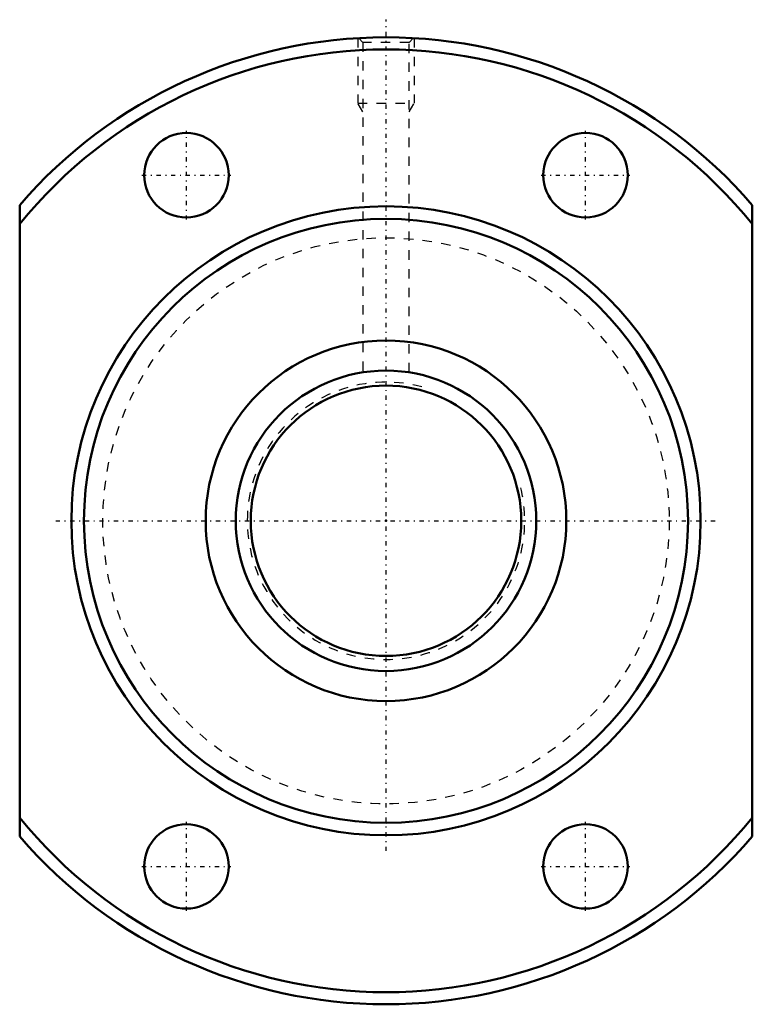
# Model space of a CAD drawing. Header units: millimetres. Extents: x -39 to 39, y -52 to 53.
import ezdxf

# ---------------------------------------------------------------- set-up
doc = ezdxf.new("R2010")
doc.units = ezdxf.units.MM
doc.linetypes.add('Center', pattern=[1.5, 0.45, -0.5, 0.05, -0.5])
doc.linetypes.add('Dashed', pattern=[2, 1, -1])
for name, color, linetype, lineweight in [('2d ConnectionPoints', 7, 'Continuous', 50), ('AM_0', 7, 'Continuous', 50), ('AM_5', 3, 'Continuous', 25), ('AM_7', 7, 'Center', 25), ('AM_9', 6, 'Dashed', 25)]:
    doc.layers.add(name, color=color, linetype=linetype, lineweight=lineweight)

# ---------------------------------------------------------------- blocks, each defined once
blk = doc.blocks.new('1_BTK_3210V_2_6ZZ_Nut_0_in_BTK3210V_2_6ZZ_108LC7T_000_2')
at = {"layer": 'AM_0'}
for p, q in [((-39, -33.63), (-39, 33.63)), ((39, 33.63), (39, -33.63))]:
    blk.add_line(p, q, dxfattribs=at)
for centre, radius in [((-21.25, 36.81), 4.5), ((21.25, 36.81), 4.5), ((0, 0), 33.5), ((0, 0), 32.16), ((0, 0), 19.2), ((-21.25, -36.81), 4.5), ((21.25, -36.81), 4.5)]:
    blk.add_circle(centre, radius, dxfattribs=at)
for radius, start, end in [(51.5, 40.7749, 139.2251), (50.21, 39.0407, 140.9593), (50.21, 219.0407, 320.9593), (51.5, 220.7749, 319.2251)]:
    blk.add_arc((0, 0), radius, start, end, dxfattribs=at)
at = {"layer": 'AM_5', "linetype": 'Dashed'}
for p, q in [((-3, 51.41), (-3, 44.5)), ((3, 51.41), (3, 44.5)), ((-2.46, 43.56), (-3, 44.5)), ((-3, 44.5), (3, 44.5)), ((2.46, 43.56), (3, 44.5))]:
    blk.add_line(p, q, dxfattribs=at)
at = {"layer": 'AM_7'}
for p, q in [((0, -35.17), (0, 53.38)), ((-21.25, 32.08), (-21.25, 41.53)), ((21.25, 32.08), (21.25, 41.53)), ((-25.98, 36.81), (-16.53, 36.81)), ((16.52, 36.81), (25.97, 36.81)), ((-35.17, 0), (35.18, 0)), ((-21.25, -41.53), (-21.25, -32.08)), ((21.25, -41.53), (21.25, -32.08)), ((-25.98, -36.81), (-16.53, -36.81)), ((16.52, -36.81), (25.97, -36.81))]:
    blk.add_line(p, q, dxfattribs=at)
at = {"layer": 'AM_9'}
for p, q in [((-2.91, 51.41), (-2.46, 50.96)), ((2.46, 50.96), (2.91, 51.41)), ((-2.46, 50.96), (-2.46, 15.81)), ((2.46, 50.96), (-2.46, 50.96)), ((2.46, 15.81), (2.46, 50.96))]:
    blk.add_line(p, q, dxfattribs=at)
blk.add_circle((0, 0), 30.15, dxfattribs=at)
blk = doc.blocks.new('2_BTK_3210V_2_600_Shaft_0_in_BTK3210V_2_6ZZ_108LC7T_000_2')
at = {"layer": 'AM_0'}
for radius in [16, 14.4]:
    blk.add_circle((0, 0), radius, dxfattribs=at)
at = {"layer": 'AM_5', "linetype": 'Dashed'}
blk.add_arc((0, 0), 14.77, 75, 15, dxfattribs=at)

msp = doc.modelspace()

# ---------------------------------------------------------------- linework, layer by layer
at = {"layer": '2d ConnectionPoints'}
msp.add_point((0, 0), dxfattribs=at)
msp.add_point((0, 0), dxfattribs=at)
msp.add_point((0, 0), dxfattribs=at)

# ---------------------------------------------------------------- block references
for name in ['1_BTK_3210V_2_6ZZ_Nut_0_in_BTK3210V_2_6ZZ_108LC7T_000_2', '2_BTK_3210V_2_600_Shaft_0_in_BTK3210V_2_6ZZ_108LC7T_000_2']:
    msp.add_blockref(name, (0, 0))

doc.saveas('drawing.dxf')
